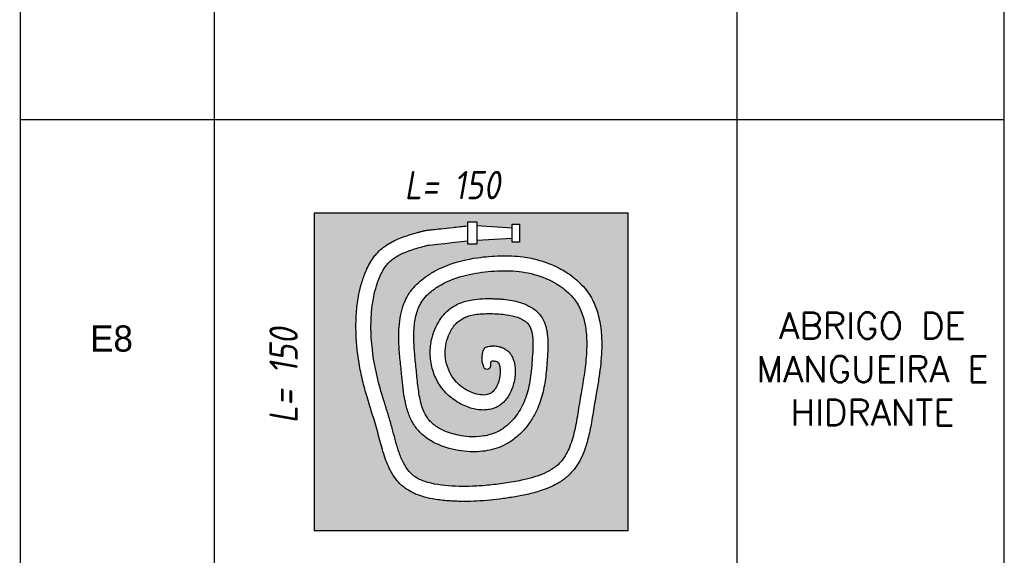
# Model space of a CAD drawing. Header units: inches. Extents: x -33917 to -601, y 26730 to 64098.
# Tile 41 of 80: x -23284 to -22794, y 47394 to 47661. Entities that reach past the tile are written whole.
import ezdxf

# ---------------------------------------------------------------- set-up
doc = ezdxf.new("R2010")
doc.units = ezdxf.units.IN
doc.header["$LTSCALE"] = 0.8
doc.header["$MEASUREMENT"] = 0
doc.layers.add('253', color=253, linetype='Continuous', lineweight=5)
for name, color, linetype in [('GESSO', 7, 'Continuous'), ('Incêndio_símbolos', 240, 'Continuous'), ('TEXTOS', 7, 'Continuous')]:
    doc.layers.add(name, color=color, linetype=linetype)
doc.styles.add('ISOCP', font='isocp.shx', dxfattribs={"oblique": 10})

msp = doc.modelspace()

# ---------------------------------------------------------------- hatches: boundary and pattern name
at = {"layer": 'Incêndio_símbolos'}
h = msp.add_hatch(color=256, dxfattribs=at)
h.paths.add_polyline_path([(-22980.813, 47564.768), (-23137.097, 47564.768), (-23137.097, 47406.778), (-22980.813, 47406.778)])
edge = h.paths.add_edge_path(flags=16)
edge.add_spline(control_points=[(-23051.882, 47497.964), (-23051.601, 47498.08), (-23051.372, 47498.159), (-23050.93, 47498.299), (-23050.72, 47498.357), (-23050.086, 47498.512), (-23049.654, 47498.592), (-23049.054, 47498.662), (-23048.931, 47498.674), (-23048.698, 47498.694), (-23048.584, 47498.701), (-23048.246, 47498.72), (-23048.026, 47498.725), (-23047.372, 47498.724), (-23046.943, 47498.702), (-23046.121, 47498.613), (-23045.722, 47498.55), (-23044.989, 47498.397), (-23044.643, 47498.306), (-23043.948, 47498.09), (-23043.603, 47497.967), (-23043.08, 47497.735), (-23042.999, 47497.697), (-23042.792, 47497.597), (-23042.687, 47497.544), (-23042.371, 47497.376), (-23042.157, 47497.252), (-23041.69, 47496.955), (-23041.44, 47496.778), (-23041.041, 47496.466), (-23040.882, 47496.332), (-23040.631, 47496.108), (-23040.513, 47495.997), (-23040.287, 47495.775), (-23040.177, 47495.661), (-23039.853, 47495.309), (-23039.649, 47495.063), (-23039.177, 47494.438), (-23038.933, 47494.061), (-23038.485, 47493.27), (-23038.292, 47492.872), (-23037.884, 47491.904), (-23037.69, 47491.322), (-23037.385, 47490.173), (-23037.269, 47489.601), (-23037.095, 47488.413), (-23037.042, 47487.834), (-23036.979, 47486.554), (-23036.98, 47485.856), (-23037.04, 47484.569), (-23037.09, 47483.976), (-23037.226, 47482.823), (-23037.313, 47482.255), (-23037.624, 47480.574), (-23037.899, 47479.476), (-23038.587, 47477.36), (-23038.998, 47476.34), (-23039.883, 47474.567), (-23040.33, 47473.805), (-23041.32, 47472.37), (-23041.867, 47471.692), (-23043.034, 47470.479), (-23043.636, 47469.947), (-23044.638, 47469.21), (-23044.998, 47468.971), (-23045.754, 47468.523), (-23046.151, 47468.315), (-23046.845, 47467.996), (-23047.139, 47467.874), (-23047.742, 47467.648), (-23048.047, 47467.546), (-23048.789, 47467.326), (-23049.23, 47467.219), (-23050.123, 47467.043), (-23050.568, 47466.977), (-23051.9, 47466.833), (-23052.786, 47466.81), (-23054.741, 47466.893), (-23055.815, 47467.029), (-23057.915, 47467.445), (-23058.95, 47467.725), (-23061.081, 47468.441), (-23062.169, 47468.889), (-23064.273, 47469.905), (-23065.294, 47470.475), (-23068.509, 47472.534), (-23070.488, 47474.238), (-23073.848, 47478.041), (-23075.237, 47480.14), (-23077.417, 47484.585), (-23078.208, 47486.93), (-23079.225, 47491.888), (-23079.411, 47494.511), (-23079.128, 47499.264), (-23078.768, 47501.403), (-23077.613, 47505.541), (-23076.815, 47507.554), (-23075.086, 47510.8), (-23074.253, 47512.098), (-23072.348, 47514.526), (-23071.291, 47515.64), (-23069.283, 47517.332), (-23068.394, 47517.964), (-23066.559, 47519.064), (-23065.607, 47519.539), (-23063.615, 47520.369), (-23062.565, 47520.721), (-23060.449, 47521.297), (-23059.377, 47521.524), (-23056.659, 47521.97), (-23054.996, 47522.128), (-23051.653, 47522.294), (-23049.973, 47522.306), (-23047.551, 47522.254), (-23046.834, 47522.229), (-23045.384, 47522.157), (-23044.656, 47522.11), (-23042.471, 47521.931), (-23041.009, 47521.76), (-23038.25, 47521.306), (-23036.948, 47521.034), (-23034.767, 47520.448), (-23033.876, 47520.168), (-23032.15, 47519.531), (-23031.31, 47519.173), (-23029.655, 47518.345), (-23028.835, 47517.867), (-23027.289, 47516.795), (-23026.553, 47516.196), (-23025.194, 47514.859), (-23024.566, 47514.114), (-23023.472, 47512.502), (-23023.021, 47511.661), (-23022.373, 47510.178), (-23022.139, 47509.54), (-23021.743, 47508.269), (-23021.578, 47507.63), (-23021.27, 47506.207), (-23021.139, 47505.419), (-23020.851, 47503.131), (-23020.772, 47501.651), (-23020.732, 47498.676), (-23020.775, 47497.186), (-23020.899, 47494.647), (-23020.967, 47493.582), (-23021.091, 47491.769), (-23021.145, 47491.011), (-23021.259, 47489.493), (-23021.32, 47488.738), (-23021.514, 47486.483), (-23021.663, 47484.996), (-23022.203, 47480.571), (-23022.691, 47477.67), (-23024.149, 47471.945), (-23025.122, 47469.122), (-23027.302, 47464.568), (-23028.308, 47462.803), (-23030.589, 47459.419), (-23031.869, 47457.792), (-23034.695, 47454.766), (-23036.242, 47453.366), (-23038.771, 47451.497), (-23039.659, 47450.908), (-23043.44, 47448.695), (-23046.523, 47447.552), (-23052.887, 47446.165), (-23056.168, 47445.921), (-23061.446, 47446.136), (-23063.445, 47446.358), (-23067.403, 47447.055), (-23069.372, 47447.529), (-23073.226, 47448.746), (-23075.115, 47449.492), (-23078.72, 47451.298), (-23080.43, 47452.351), (-23082.922, 47454.306), (-23083.785, 47455.081), (-23085.198, 47456.559), (-23085.773, 47457.236), (-23086.825, 47458.633), (-23087.307, 47459.356), (-23088.237, 47460.92), (-23088.68, 47461.771), (-23089.472, 47463.495), (-23089.825, 47464.372), (-23090.85, 47467.243), (-23091.38, 47469.292), (-23092.212, 47473.41), (-23092.518, 47475.489), (-23093.021, 47479.616), (-23093.218, 47481.659), (-23093.545, 47485.014), (-23093.679, 47486.348), (-23093.958, 47489.012), (-23094.1, 47490.337), (-23094.502, 47494.314), (-23094.739, 47496.966), (-23094.982, 47502.362), (-23094.987, 47505.102), (-23094.633, 47510.023), (-23094.367, 47512.159), (-23093.551, 47516.089), (-23093.053, 47517.876), (-23091.985, 47520.683), (-23091.518, 47521.732), (-23090.493, 47523.675), (-23089.946, 47524.573), (-23088.764, 47526.273), (-23088.128, 47527.081), (-23085.538, 47530.042), (-23083.317, 47531.927), (-23079.428, 47534.608), (-23077.829, 47535.558), (-23074.588, 47537.256), (-23072.936, 47538.008), (-23066.203, 47540.683), (-23060.956, 47541.898), (-23053.842, 47542.908), (-23051.976, 47543.114), (-23048.242, 47543.434), (-23046.363, 47543.545), (-23040.705, 47543.694), (-23036.899, 47543.546), (-23030.348, 47542.673), (-23027.6, 47542.119), (-23022.463, 47540.645), (-23020.065, 47539.772), (-23015.41, 47537.669), (-23013.148, 47536.44), (-23008.458, 47533.347), (-23006.092, 47531.418), (-23002.792, 47527.96), (-23001.68, 47526.612), (-22999.921, 47524.079), (-22999.228, 47522.928), (-22998.001, 47520.571), (-22997.462, 47519.362), (-22995.945, 47515.402), (-22995.227, 47512.564), (-22994.277, 47506.832), (-22994.045, 47503.931), (-22993.932, 47498.863), (-22993.983, 47496.681), (-22994.225, 47492.414), (-22994.415, 47490.328), (-22994.891, 47486.223), (-22995.177, 47484.201), (-22995.869, 47479.736), (-22996.289, 47477.299), (-22996.971, 47473.321), (-22997.233, 47471.793), (-22997.996, 47467.157), (-22998.48, 47463.919), (-22999.549, 47457.909), (-23000.105, 47455.157), (-23001.391, 47450.216), (-23002.078, 47448.006), (-23003.543, 47444.297), (-23004.252, 47442.758), (-23005.844, 47439.888), (-23006.712, 47438.555), (-23008.289, 47436.542), (-23008.926, 47435.811), (-23010.286, 47434.423), (-23011.002, 47433.772), (-23013.165, 47432.003), (-23014.688, 47430.989), (-23018.772, 47428.701), (-23021.445, 47427.593), (-23026.437, 47425.943), (-23028.74, 47425.331), (-23033.372, 47424.292), (-23035.686, 47423.868), (-23040.239, 47423.13), (-23042.457, 47422.814), (-23046.836, 47422.252), (-23048.999, 47422.013), (-23055.485, 47421.444), (-23059.805, 47421.263), (-23065.418, 47421.366), (-23066.535, 47421.401), (-23068.818, 47421.507), (-23069.976, 47421.579), (-23073.478, 47421.866), (-23075.846, 47422.152), (-23079.986, 47422.927), (-23081.769, 47423.355), (-23084.872, 47424.335), (-23086.215, 47424.843), (-23088.736, 47426.014), (-23089.905, 47426.658), (-23091.774, 47427.905), (-23092.499, 47428.451), (-23093.884, 47429.642), (-23094.532, 47430.278), (-23096.082, 47431.987), (-23096.923, 47433.108), (-23098.427, 47435.441), (-23099.094, 47436.659), (-23100.294, 47439.159), (-23100.826, 47440.437), (-23102.399, 47444.637), (-23103.252, 47447.632), (-23104.453, 47452.109), (-23104.847, 47453.63), (-23105.668, 47456.707), (-23106.098, 47458.246), (-23106.998, 47461.298), (-23107.462, 47462.806), (-23108.869, 47467.31), (-23109.828, 47470.289), (-23111.53, 47476.032), (-23112.277, 47478.794), (-23113.596, 47484.395), (-23114.174, 47487.237), (-23115.613, 47495.848), (-23116.182, 47501.701), (-23116.259, 47510.376), (-23116.164, 47513.196), (-23115.703, 47518.807), (-23115.335, 47521.619), (-23114.399, 47526.345), (-23113.931, 47528.265), (-23113.06, 47531.183), (-23112.733, 47532.182), (-23112.012, 47534.192), (-23111.619, 47535.197), (-23110.202, 47538.46), (-23109.012, 47540.693), (-23107.055, 47543.369), (-23106.565, 47543.981), (-23105.158, 47545.565), (-23104.215, 47546.459), (-23102.217, 47548.093), (-23101.169, 47548.826), (-23098.134, 47550.691), (-23096.064, 47551.671), (-23093.559, 47552.664), (-23093.169, 47552.813), (-23091.995, 47553.248), (-23091.206, 47553.521), (-23088.824, 47554.304), (-23087.226, 47554.772), (-23085.495, 47555.253), (-23085.36, 47555.29), (-23084.957, 47555.401), (-23084.689, 47555.474), (-23084.282, 47555.585), (-23084.144, 47555.622), (-23083.729, 47555.734), (-23083.453, 47555.808), (-23083.158, 47555.886), (-23083.143, 47555.89), (-23083.059, 47555.913), (-23082.996, 47555.929), (-23082.787, 47555.981), (-23082.621, 47556.018), (-23082.304, 47556.082), (-23082.151, 47556.11), (-23081.84, 47556.161), (-23081.682, 47556.185), (-23081.159, 47556.261), (-23080.743, 47556.316), (-23079.617, 47556.455), (-23078.908, 47556.539), (-23075.921, 47556.882), (-23072.791, 47557.227), (-23065.855, 47557.973), (-23063.429, 47558.232), (-23060.629, 47558.529)], knot_values=[3.4620711, 3.4620711, 3.4620711, 3.4620711, 3.6861417, 3.6861417, 3.9102122, 3.9102122, 4.3518919, 4.3518919, 4.4613775, 4.4613775, 4.5708631, 4.5708631, 4.7898343, 4.7898343, 5.2277767, 5.2277767, 5.5951428, 5.5951428, 5.962509, 5.962509, 6.3298751, 6.3298751, 6.4434876, 6.4434876, 6.5571, 6.5571, 6.7843248, 6.7843248, 7.0647886, 7.0647886, 7.2756368, 7.2756368, 7.4344743, 7.4344743, 7.5933118, 7.5933118, 7.9109868, 7.9109868, 8.3910478, 8.3910478, 8.8711088, 8.8711088, 9.5373253, 9.5373253, 10.2035419, 10.2035419, 10.8697584, 10.8697584, 11.6830378, 11.6830378, 12.3635071, 12.3635071, 13.0439764, 13.0439764, 14.404915, 14.404915, 15.7658535, 15.7658535, 16.8612149, 16.8612149, 17.9565763, 17.9565763, 18.9549587, 18.9549587, 19.4914354, 19.4914354, 20.0279122, 20.0279122, 20.4266285, 20.4266285, 20.8253448, 20.8253448, 21.3929836, 21.3929836, 21.9606224, 21.9606224, 23.0958999, 23.0958999, 24.4527513, 24.4527513, 25.8096027, 25.8096027, 27.2745321, 27.2745321, 28.7394616, 28.7394616, 32.0595367, 32.0595367, 35.3796119, 35.3796119, 38.6996871, 38.6996871, 42.2248659, 42.2248659, 45.1008337, 45.1008337, 47.9768016, 47.9768016, 50.0641348, 50.0641348, 52.1514681, 52.1514681, 53.6270823, 53.6270823, 55.1026965, 55.1026965, 56.6505696, 56.6505696, 58.1984428, 58.1984428, 60.5266637, 60.5266637, 62.8548847, 62.8548847, 63.8336726, 63.8336726, 64.8124605, 64.8124605, 66.7700364, 66.7700364, 68.5644059, 68.5644059, 69.8290169, 69.8290169, 71.093628, 71.093628, 72.3881578, 72.3881578, 73.6826875, 73.6826875, 74.9772173, 74.9772173, 76.2717471, 76.2717471, 77.1947126, 77.1947126, 78.1176782, 78.1176782, 79.2316961, 79.2316961, 81.3018416, 81.3018416, 83.3719871, 83.3719871, 84.899917, 84.899917, 86.0290557, 86.0290557, 87.1581943, 87.1581943, 89.4164716, 89.4164716, 93.9330263, 93.9330263, 98.4495809, 98.4495809, 101.3796932, 101.3796932, 104.3098055, 104.3098055, 107.2399177, 107.2399177, 108.732277, 108.732277, 113.3586585, 113.3586585, 117.9850399, 117.9850399, 120.8038859, 120.8038859, 123.6227319, 123.6227319, 126.4415778, 126.4415778, 129.2604238, 129.2604238, 130.8892633, 130.8892633, 132.1231174, 132.1231174, 133.3569716, 133.3569716, 134.728886, 134.728886, 136.1008004, 136.1008004, 139.1597025, 139.1597025, 142.2186045, 142.2186045, 145.2775066, 145.2775066, 147.386359, 147.386359, 149.4952114, 149.4952114, 153.7129163, 153.7129163, 157.9306211, 157.9306211, 161.0597361, 161.0597361, 163.6848774, 163.6848774, 165.2884443, 165.2884443, 166.7226604, 166.7226604, 168.1568764, 168.1568764, 172.2385459, 172.2385459, 174.9181636, 174.9181636, 177.5977814, 177.5977814, 185.7015861, 185.7015861, 188.5890646, 188.5890646, 191.476543, 191.476543, 197.2514999, 197.2514999, 201.4223366, 201.4223366, 205.0998207, 205.0998207, 208.7773048, 208.7773048, 213.1354616, 213.1354616, 215.6341639, 215.6341639, 217.5440343, 217.5440343, 219.4539046, 219.4539046, 223.6872825, 223.6872825, 227.9206603, 227.9206603, 231.1730975, 231.1730975, 234.4255347, 234.4255347, 237.6779719, 237.6779719, 241.6527526, 241.6527526, 244.1100312, 244.1100312, 249.0245885, 249.0245885, 253.1286142, 253.1286142, 256.5262386, 256.5262386, 259.0468612, 259.0468612, 261.4054134, 261.4054134, 262.825669, 262.825669, 264.2459247, 264.2459247, 266.936891, 266.936891, 271.1432041, 271.1432041, 274.5892423, 274.5892423, 278.0329995, 278.0329995, 281.4767568, 281.4767568, 284.920514, 284.920514, 291.8080284, 291.8080284, 293.5095387, 293.5095387, 295.211049, 295.211049, 298.6140696, 298.6140696, 301.2113641, 301.2113641, 303.2694287, 303.2694287, 305.1835168, 305.1835168, 306.4733518, 306.4733518, 307.7631868, 307.7631868, 309.7884498, 309.7884498, 311.8137129, 311.8137129, 313.838976, 313.838976, 318.3627294, 318.3627294, 320.7311622, 320.7311622, 323.2770419, 323.2770419, 325.8229215, 325.8229215, 330.9146808, 330.9146808, 335.4174662, 335.4174662, 339.9202516, 339.9202516, 348.9258224, 348.9258224, 353.2585403, 353.2585403, 357.5912583, 357.5912583, 360.5687359, 360.5687359, 362.1364622, 362.1364622, 363.7041885, 363.7041885, 367.2686183, 367.2686183, 368.3634615, 368.3634615, 370.2082465, 370.2082465, 372.0530316, 372.0530316, 375.387022, 375.387022, 375.9981121, 375.9981121, 377.2202924, 377.2202924, 379.6646531, 379.6646531, 379.870539, 379.870539, 380.282311, 380.282311, 380.494352, 380.494352, 380.9184341, 380.9184341, 380.948621, 380.948621, 380.978808, 380.978808, 381.0333083, 381.0333083, 381.0878086, 381.0878086, 381.1423089, 381.1423089, 381.2513095, 381.2513095, 381.3603102, 381.3603102, 381.6063061, 381.6063061, 381.7133912, 381.7133912, 381.7133912, 381.7133912], degree=3, periodic=0)
edge.add_line((-23060.629, 47558.529), (-23060.629, 47560.479))
edge.add_line((-23060.629, 47560.479), (-23056.088, 47560.479))
edge.add_line((-23056.088, 47560.479), (-23056.088, 47558.613))
edge.add_line((-23056.088, 47558.613), (-23038.482, 47557.495))
edge.add_line((-23038.482, 47557.495), (-23038.482, 47559.362))
edge.add_line((-23038.482, 47559.362), (-23034.849, 47559.362))
edge.add_line((-23034.849, 47559.362), (-23034.849, 47550.423))
edge.add_line((-23034.849, 47550.423), (-23038.482, 47550.423))
edge.add_line((-23038.482, 47550.423), (-23038.482, 47552.289))
edge.add_line((-23038.482, 47552.289), (-23056.088, 47551.172))
edge.add_line((-23056.088, 47551.172), (-23056.088, 47549.306))
edge.add_line((-23056.088, 47549.306), (-23060.629, 47549.306))
edge.add_line((-23060.629, 47549.306), (-23060.629, 47551.022))
edge.add_spline(control_points=[(-23060.629, 47551.022), (-23080.237, 47548.939), (-23080.732, 47548.808), (-23083.556, 47548.054), (-23085.829, 47547.426), (-23090.114, 47546.027), (-23092.126, 47545.254), (-23095.753, 47543.468), (-23097.365, 47542.456), (-23099.336, 47540.784), (-23099.883, 47540.256), (-23100.898, 47539.127), (-23101.377, 47538.514), (-23102.404, 47537.018), (-23102.935, 47536.112), (-23104.445, 47533.169), (-23105.299, 47530.952), (-23106.573, 47526.893), (-23107.042, 47525.037), (-23107.899, 47520.779), (-23108.232, 47518.364), (-23108.667, 47513.464), (-23108.771, 47510.984), (-23108.776, 47504.667), (-23108.535, 47500.811), (-23107.352, 47490.618), (-23106.052, 47484.304), (-23103.615, 47475.506), (-23102.778, 47472.807), (-23101.294, 47468.087), (-23100.661, 47466.092), (-23099.725, 47463.022), (-23099.415, 47461.985), (-23098.805, 47459.879), (-23098.505, 47458.804), (-23097.721, 47455.897), (-23097.25, 47454.062), (-23096.184, 47450.105), (-23095.583, 47447.999), (-23094.242, 47444.034), (-23093.501, 47442.177), (-23091.814, 47438.859), (-23090.87, 47437.401), (-23089.39, 47435.707), (-23088.958, 47435.269), (-23088.051, 47434.46), (-23087.567, 47434.083), (-23086.292, 47433.209), (-23085.463, 47432.737), (-23082.85, 47431.491), (-23080.887, 47430.84), (-23074.479, 47429.326), (-23069.577, 47428.944), (-23062.669, 47428.768), (-23060.422, 47428.783), (-23055.369, 47428.962), (-23052.573, 47429.166), (-23048.311, 47429.604), (-23046.88, 47429.772), (-23043.977, 47430.147), (-23042.499, 47430.354), (-23038.293, 47430.988), (-23035.548, 47431.461), (-23029.079, 47432.896), (-23025.437, 47433.984), (-23020.707, 47436.139), (-23019.255, 47436.941), (-23017.302, 47438.28), (-23016.689, 47438.749), (-23015.54, 47439.735), (-23015.009, 47440.248), (-23013.614, 47441.774), (-23012.81, 47442.867), (-23010.708, 47446.338), (-23009.608, 47449.001), (-23007.816, 47454.852), (-23007.124, 47458.034), (-23005.931, 47464.585), (-23005.428, 47467.955), (-23004.614, 47472.92), (-23004.336, 47474.54), (-23003.446, 47479.729), (-23002.85, 47483.192), (-23002.15, 47488.364), (-23001.948, 47490.084), (-23001.633, 47493.552), (-23001.52, 47495.304), (-23001.378, 47499.846), (-23001.438, 47502.643), (-23001.976, 47508.08), (-23002.454, 47510.72), (-23003.925, 47515.651), (-23004.915, 47517.941), (-23006.813, 47520.965), (-23007.499, 47521.9), (-23010.148, 47525.043), (-23012.484, 47527.059), (-23018.467, 47531.007), (-23022.293, 47532.751), (-23030.063, 47535.125), (-23034.045, 47535.776), (-23042.165, 47536.286), (-23046.306, 47536.143), (-23054.635, 47535.349), (-23058.729, 47534.7), (-23066.575, 47532.613), (-23070.329, 47531.174), (-23075.613, 47528.202), (-23077.311, 47527.07), (-23079.893, 47524.952), (-23080.868, 47524.027), (-23082.598, 47522.077), (-23083.352, 47521.055), (-23085.071, 47518.122), (-23085.867, 47515.98), (-23086.965, 47511.365), (-23087.266, 47508.896), (-23087.5, 47504.531), (-23087.501, 47502.637), (-23087.358, 47498.669), (-23087.203, 47496.592), (-23086.765, 47491.862), (-23086.462, 47489.184), (-23085.9, 47483.598), (-23085.652, 47480.78), (-23084.971, 47475.348), (-23084.535, 47472.731), (-23083.273, 47467.957), (-23082.449, 47465.808), (-23080.918, 47463.21), (-23080.42, 47462.496), (-23079.319, 47461.176), (-23078.703, 47460.557), (-23076.592, 47458.746), (-23074.874, 47457.67), (-23070.609, 47455.668), (-23067.966, 47454.83), (-23063.504, 47453.913), (-23061.74, 47453.671), (-23057.738, 47453.413), (-23055.512, 47453.482), (-23051.241, 47454.08), (-23049.197, 47454.608), (-23046.335, 47455.759), (-23045.414, 47456.202), (-23043.648, 47457.213), (-23042.794, 47457.786), (-23040.743, 47459.366), (-23039.584, 47460.445), (-23036.522, 47463.799), (-23034.819, 47466.32), (-23032.825, 47470.262), (-23032.247, 47471.628), (-23030.709, 47475.961), (-23030.02, 47479.052), (-23029.285, 47484.018), (-23029.09, 47485.728), (-23028.758, 47489.26), (-23028.621, 47491.088), (-23028.363, 47494.84), (-23028.25, 47496.714), (-23028.19, 47500.3), (-23028.244, 47502.013), (-23028.613, 47505.087), (-23028.93, 47506.443), (-23029.522, 47507.913), (-23029.684, 47508.253), (-23030.033, 47508.88), (-23030.218, 47509.163), (-23030.659, 47509.74), (-23030.926, 47510.035), (-23031.65, 47510.719), (-23032.142, 47511.099), (-23033.913, 47512.218), (-23035.454, 47512.871), (-23038.997, 47513.881), (-23040.993, 47514.24), (-23044.426, 47514.619), (-23045.812, 47514.716), (-23048.59, 47514.823), (-23049.989, 47514.837), (-23052.721, 47514.784), (-23054.06, 47514.709), (-23057.638, 47514.324), (-23059.716, 47513.868), (-23062.268, 47512.855), (-23062.979, 47512.507), (-23064.307, 47511.71), (-23064.921, 47511.263), (-23066.142, 47510.189), (-23066.742, 47509.559), (-23068.435, 47507.452), (-23069.411, 47505.765), (-23070.795, 47502.366), (-23071.266, 47500.696), (-23071.819, 47497.334), (-23071.904, 47495.633), (-23071.569, 47490.169), (-23070.383, 47486.494), (-23067.549, 47482.198), (-23066.666, 47481.112), (-23064.657, 47479.12), (-23063.531, 47478.213), (-23061.033, 47476.608), (-23059.675, 47475.92), (-23056.944, 47474.882), (-23055.572, 47474.534), (-23053.038, 47474.232), (-23051.882, 47474.28), (-23050.551, 47474.58), (-23050.21, 47474.687), (-23049.579, 47474.945), (-23049.294, 47475.093), (-23048.669, 47475.494), (-23048.333, 47475.762), (-23047.418, 47476.659), (-23046.857, 47477.408), (-23045.766, 47479.414), (-23045.272, 47480.74), (-23044.755, 47482.977), (-23044.617, 47483.794), (-23044.414, 47485.812), (-23044.426, 47487), (-23044.648, 47488.446), (-23044.749, 47488.863), (-23044.988, 47489.573), (-23045.127, 47489.865), (-23045.41, 47490.325), (-23045.553, 47490.493), (-23045.852, 47490.762), (-23046.008, 47490.867), (-23046.434, 47491.057), (-23046.761, 47491.155), (-23047.492, 47491.264), (-23047.892, 47491.274), (-23048.585, 47491.208), (-23048.877, 47491.128), (-23049.031, 47491.064)], knot_values=[3.4620711, 3.4620711, 3.4620711, 3.4620711, 4.2322405, 4.2322405, 7.8819341, 7.8819341, 11.5316276, 11.5316276, 15.1813211, 15.1813211, 16.7313903, 16.7313903, 18.2814594, 18.2814594, 20.2112336, 20.2112336, 24.1891569, 24.1891569, 27.4656916, 27.4656916, 31.6115322, 31.6115322, 35.7573728, 35.7573728, 42.1262844, 42.1262844, 52.6518428, 52.6518428, 57.3574565, 57.3574565, 60.71656, 60.71656, 62.3961118, 62.3961118, 64.0756636, 64.0756636, 66.9312222, 66.9312222, 70.3515896, 70.3515896, 73.771957, 73.771957, 77.1923244, 77.1923244, 78.5168555, 78.5168555, 79.8413866, 79.8413866, 81.7589112, 81.7589112, 85.4375382, 85.4375382, 92.9215928, 92.9215928, 96.6636201, 96.6636201, 101.4077021, 101.4077021, 103.7797431, 103.7797431, 106.1517841, 106.1517841, 110.4718052, 110.4718052, 116.6350516, 116.6350516, 119.7028891, 119.7028891, 121.2368079, 121.2368079, 122.7707267, 122.7707267, 125.5057984, 125.5057984, 130.655206, 130.655206, 135.8046136, 135.8046136, 140.9540212, 140.9540212, 143.528725, 143.528725, 149.3382217, 149.3382217, 152.24297, 152.24297, 155.1477184, 155.1477184, 159.7114318, 159.7114318, 164.2751451, 164.2751451, 168.8388585, 168.8388585, 170.9942998, 170.9942998, 176.3824963, 176.3824963, 183.2977911, 183.2977911, 190.213086, 190.213086, 197.1283808, 197.1283808, 204.0436756, 204.0436756, 210.9589705, 210.9589705, 214.4702161, 214.4702161, 216.9118165, 216.9118165, 219.3534169, 219.3534169, 223.566542, 223.566542, 227.7796671, 227.7796671, 231.0400885, 231.0400885, 234.5483424, 234.5483424, 238.8505229, 238.8505229, 243.1527034, 243.1527034, 247.4548839, 247.4548839, 251.7570643, 251.7570643, 253.568425, 253.568425, 255.3797856, 255.3797856, 259.1315366, 259.1315366, 263.7258342, 263.7258342, 266.6965909, 266.6965909, 270.5390576, 270.5390576, 274.3815243, 274.3815243, 276.3027577, 276.3027577, 278.223991, 278.223991, 281.0567598, 281.0567598, 286.2729065, 286.2729065, 288.9674146, 288.9674146, 294.5952295, 294.5952295, 297.4091369, 297.4091369, 300.2230444, 300.2230444, 303.0369518, 303.0369518, 305.8508592, 305.8508592, 308.6647667, 308.6647667, 309.6057526, 309.6057526, 310.5467386, 310.5467386, 311.6270192, 311.6270192, 313.1374894, 313.1374894, 316.3713984, 316.3713984, 319.6053075, 319.6053075, 321.6945289, 321.6945289, 323.7837504, 323.7837504, 325.9472241, 325.9472241, 329.8748262, 329.8748262, 331.5429624, 331.5429624, 333.2110986, 333.2110986, 334.9711248, 334.9711248, 338.5189845, 338.5189845, 341.5464113, 341.5464113, 344.5738381, 344.5738381, 351.3849344, 351.3849344, 353.8959822, 353.8959822, 356.4070301, 356.4070301, 358.9180779, 358.9180779, 361.4291257, 361.4291257, 363.9401735, 363.9401735, 364.9026403, 364.9026403, 365.865107, 365.865107, 367.0304892, 367.0304892, 369.1164795, 369.1164795, 371.6416179, 371.6416179, 372.9774283, 372.9774283, 375.0006691, 375.0006691, 375.9581742, 375.9581742, 376.9156793, 376.9156793, 377.8731844, 377.8731844, 378.8306895, 378.8306895, 379.7881946, 379.7881946, 380.7456997, 380.7456997, 381.7032048, 381.7032048, 381.7032048, 381.7032048], degree=3, periodic=0)
edge.add_spline(control_points=[(-23049.031, 47491.064), (-23049.076, 47490.871), (-23049.124, 47490.499), (-23049.163, 47489.705), (-23049.171, 47489.349), (-23049.18, 47488.959)], knot_values=[0, 0, 0, 0, 0.8839292, 0.8839292, 1.4511185, 1.4511185, 1.4511185, 1.4511185], degree=3, periodic=0)
edge.add_arc((-23051.045, 47488.998), 1.866, 180, 358.79904, ccw=False)
edge.add_spline(control_points=[(-23052.912, 47488.998), (-23053.18, 47489.63), (-23053.813, 47491.115), (-23053.544, 47493.63), (-23053.435, 47496.236), (-23052.348, 47497.446), (-23051.882, 47497.964)], knot_values=[0, 0, 0, 0, 1.0856396, 2.5547637, 4.0098459, 5.1002852, 5.1002852, 5.1002852, 5.1002852], degree=3, periodic=0)

# ---------------------------------------------------------------- linework, layer by layer
for p, q in [((-23056.088, 47558.613), (-23038.482, 47557.495)), ((-23038.482, 47552.289), (-23056.088, 47551.172))]:
    msp.add_line(p, q, dxfattribs=at)
for points in [[(-22980.813, 47564.768), (-23137.097, 47564.768), (-23137.097, 47406.778), (-22980.813, 47406.778)], [(-23060.629, 47560.479), (-23056.088, 47560.479), (-23056.088, 47549.306), (-23060.629, 47549.306)], [(-23038.482, 47559.362), (-23034.849, 47559.362), (-23034.849, 47550.423), (-23038.482, 47550.423)]]:
    msp.add_lwpolyline(points, close=True, dxfattribs=at)
msp.add_arc((-23051.045, 47488.998), 1.866, 178.79904, 358.79904, dxfattribs=at)
for points, knots in [([(-23051.882, 47497.964), (-23051.601, 47498.08), (-23051.372, 47498.159), (-23050.93, 47498.299), (-23050.72, 47498.357), (-23050.086, 47498.512), (-23049.654, 47498.592), (-23049.054, 47498.662), (-23048.931, 47498.674), (-23048.698, 47498.694), (-23048.584, 47498.701), (-23048.246, 47498.72), (-23048.026, 47498.725), (-23047.372, 47498.724), (-23046.943, 47498.702), (-23046.121, 47498.613), (-23045.722, 47498.55), (-23044.989, 47498.397), (-23044.643, 47498.306), (-23043.948, 47498.09), (-23043.603, 47497.967), (-23043.08, 47497.735), (-23042.999, 47497.697), (-23042.792, 47497.597), (-23042.687, 47497.544), (-23042.371, 47497.376), (-23042.157, 47497.252), (-23041.69, 47496.955), (-23041.44, 47496.778), (-23041.041, 47496.466), (-23040.882, 47496.332), (-23040.631, 47496.108), (-23040.513, 47495.997), (-23040.287, 47495.775), (-23040.177, 47495.661), (-23039.853, 47495.309), (-23039.649, 47495.063), (-23039.177, 47494.438), (-23038.933, 47494.061), (-23038.485, 47493.27), (-23038.292, 47492.872), (-23037.884, 47491.904), (-23037.69, 47491.322), (-23037.385, 47490.173), (-23037.269, 47489.601), (-23037.095, 47488.413), (-23037.042, 47487.834), (-23036.979, 47486.554), (-23036.98, 47485.856), (-23037.04, 47484.569), (-23037.09, 47483.976), (-23037.226, 47482.823), (-23037.313, 47482.255), (-23037.624, 47480.574), (-23037.899, 47479.476), (-23038.587, 47477.36), (-23038.998, 47476.34), (-23039.883, 47474.567), (-23040.33, 47473.805), (-23041.32, 47472.37), (-23041.867, 47471.692), (-23043.034, 47470.479), (-23043.636, 47469.947), (-23044.638, 47469.21), (-23044.998, 47468.971), (-23045.754, 47468.523), (-23046.151, 47468.315), (-23046.845, 47467.996), (-23047.139, 47467.874), (-23047.742, 47467.648), (-23048.047, 47467.546), (-23048.789, 47467.326), (-23049.23, 47467.219), (-23050.123, 47467.043), (-23050.568, 47466.977), (-23051.9, 47466.833), (-23052.786, 47466.81), (-23054.741, 47466.893), (-23055.815, 47467.029), (-23057.915, 47467.445), (-23058.95, 47467.725), (-23061.081, 47468.441), (-23062.169, 47468.889), (-23064.273, 47469.905), (-23065.294, 47470.475), (-23068.509, 47472.534), (-23070.488, 47474.238), (-23073.848, 47478.041), (-23075.237, 47480.14), (-23077.417, 47484.585), (-23078.208, 47486.93), (-23079.225, 47491.888), (-23079.411, 47494.511), (-23079.128, 47499.264), (-23078.768, 47501.403), (-23077.613, 47505.541), (-23076.815, 47507.554), (-23075.086, 47510.8), (-23074.253, 47512.098), (-23072.348, 47514.526), (-23071.291, 47515.64), (-23069.283, 47517.332), (-23068.394, 47517.964), (-23066.559, 47519.064), (-23065.607, 47519.539), (-23063.615, 47520.369), (-23062.565, 47520.721), (-23060.449, 47521.297), (-23059.377, 47521.524), (-23056.659, 47521.97), (-23054.996, 47522.128), (-23051.653, 47522.294), (-23049.973, 47522.306), (-23047.551, 47522.254), (-23046.834, 47522.229), (-23045.384, 47522.157), (-23044.656, 47522.11), (-23042.471, 47521.931), (-23041.009, 47521.76), (-23038.25, 47521.306), (-23036.948, 47521.034), (-23034.767, 47520.448), (-23033.876, 47520.168), (-23032.15, 47519.531), (-23031.31, 47519.173), (-23029.655, 47518.345), (-23028.835, 47517.867), (-23027.289, 47516.795), (-23026.553, 47516.196), (-23025.194, 47514.859), (-23024.566, 47514.114), (-23023.472, 47512.502), (-23023.021, 47511.661), (-23022.373, 47510.178), (-23022.139, 47509.54), (-23021.743, 47508.269), (-23021.578, 47507.63), (-23021.27, 47506.207), (-23021.139, 47505.419), (-23020.851, 47503.131), (-23020.772, 47501.651), (-23020.732, 47498.676), (-23020.775, 47497.186), (-23020.899, 47494.647), (-23020.967, 47493.582), (-23021.091, 47491.769), (-23021.145, 47491.011), (-23021.259, 47489.493), (-23021.32, 47488.738), (-23021.514, 47486.483), (-23021.663, 47484.996), (-23022.203, 47480.571), (-23022.691, 47477.67), (-23024.149, 47471.945), (-23025.122, 47469.122), (-23027.302, 47464.568), (-23028.308, 47462.803), (-23030.589, 47459.419), (-23031.869, 47457.792), (-23034.695, 47454.766), (-23036.242, 47453.366), (-23038.771, 47451.497), (-23039.659, 47450.908), (-23043.44, 47448.695), (-23046.523, 47447.552), (-23052.887, 47446.165), (-23056.168, 47445.921), (-23061.446, 47446.136), (-23063.445, 47446.358), (-23067.403, 47447.055), (-23069.372, 47447.529), (-23073.226, 47448.746), (-23075.115, 47449.492), (-23078.72, 47451.298), (-23080.43, 47452.351), (-23082.922, 47454.306), (-23083.785, 47455.081), (-23085.198, 47456.559), (-23085.773, 47457.236), (-23086.825, 47458.633), (-23087.307, 47459.356), (-23088.237, 47460.92), (-23088.68, 47461.771), (-23089.472, 47463.495), (-23089.825, 47464.372), (-23090.85, 47467.243), (-23091.38, 47469.292), (-23092.212, 47473.41), (-23092.518, 47475.489), (-23093.021, 47479.616), (-23093.218, 47481.659), (-23093.545, 47485.014), (-23093.679, 47486.348), (-23093.958, 47489.012), (-23094.1, 47490.337), (-23094.502, 47494.314), (-23094.739, 47496.966), (-23094.982, 47502.362), (-23094.987, 47505.102), (-23094.633, 47510.023), (-23094.367, 47512.159), (-23093.551, 47516.089), (-23093.053, 47517.876), (-23091.985, 47520.683), (-23091.518, 47521.732), (-23090.493, 47523.675), (-23089.946, 47524.573), (-23088.764, 47526.273), (-23088.128, 47527.081), (-23085.538, 47530.042), (-23083.317, 47531.927), (-23079.428, 47534.608), (-23077.829, 47535.558), (-23074.588, 47537.256), (-23072.936, 47538.008), (-23066.203, 47540.683), (-23060.956, 47541.898), (-23053.842, 47542.908), (-23051.976, 47543.114), (-23048.242, 47543.434), (-23046.363, 47543.545), (-23040.705, 47543.694), (-23036.899, 47543.546), (-23030.348, 47542.673), (-23027.6, 47542.119), (-23022.463, 47540.645), (-23020.065, 47539.772), (-23015.41, 47537.669), (-23013.148, 47536.44), (-23008.458, 47533.347), (-23006.092, 47531.418), (-23002.792, 47527.96), (-23001.68, 47526.612), (-22999.921, 47524.079), (-22999.228, 47522.928), (-22998.001, 47520.571), (-22997.462, 47519.362), (-22995.945, 47515.402), (-22995.227, 47512.564), (-22994.277, 47506.832), (-22994.045, 47503.931), (-22993.932, 47498.863), (-22993.983, 47496.681), (-22994.225, 47492.414), (-22994.415, 47490.328), (-22994.891, 47486.223), (-22995.177, 47484.201), (-22995.869, 47479.736), (-22996.289, 47477.299), (-22996.971, 47473.321), (-22997.233, 47471.793), (-22997.996, 47467.157), (-22998.48, 47463.919), (-22999.549, 47457.909), (-23000.105, 47455.157), (-23001.391, 47450.216), (-23002.078, 47448.006), (-23003.543, 47444.297), (-23004.252, 47442.758), (-23005.844, 47439.888), (-23006.712, 47438.555), (-23008.289, 47436.542), (-23008.926, 47435.811), (-23010.286, 47434.423), (-23011.002, 47433.772), (-23013.165, 47432.003), (-23014.688, 47430.989), (-23018.772, 47428.701), (-23021.445, 47427.593), (-23026.437, 47425.943), (-23028.74, 47425.331), (-23033.372, 47424.292), (-23035.686, 47423.868), (-23040.239, 47423.13), (-23042.457, 47422.814), (-23046.836, 47422.252), (-23048.999, 47422.013), (-23055.485, 47421.444), (-23059.805, 47421.263), (-23065.418, 47421.366), (-23066.535, 47421.401), (-23068.818, 47421.507), (-23069.976, 47421.579), (-23073.478, 47421.866), (-23075.846, 47422.152), (-23079.986, 47422.927), (-23081.769, 47423.355), (-23084.872, 47424.335), (-23086.215, 47424.843), (-23088.736, 47426.014), (-23089.905, 47426.658), (-23091.774, 47427.905), (-23092.499, 47428.451), (-23093.884, 47429.642), (-23094.532, 47430.278), (-23096.082, 47431.987), (-23096.923, 47433.108), (-23098.427, 47435.441), (-23099.094, 47436.659), (-23100.294, 47439.159), (-23100.826, 47440.437), (-23102.399, 47444.637), (-23103.252, 47447.632), (-23104.453, 47452.109), (-23104.847, 47453.63), (-23105.668, 47456.707), (-23106.098, 47458.246), (-23106.998, 47461.298), (-23107.462, 47462.806), (-23108.869, 47467.31), (-23109.828, 47470.289), (-23111.53, 47476.032), (-23112.277, 47478.794), (-23113.596, 47484.395), (-23114.174, 47487.237), (-23115.613, 47495.848), (-23116.182, 47501.701), (-23116.259, 47510.376), (-23116.164, 47513.196), (-23115.703, 47518.807), (-23115.335, 47521.619), (-23114.399, 47526.345), (-23113.931, 47528.265), (-23113.06, 47531.183), (-23112.733, 47532.182), (-23112.012, 47534.192), (-23111.619, 47535.197), (-23110.202, 47538.46), (-23109.012, 47540.693), (-23107.055, 47543.369), (-23106.565, 47543.981), (-23105.158, 47545.565), (-23104.215, 47546.459), (-23102.217, 47548.093), (-23101.169, 47548.826), (-23098.134, 47550.691), (-23096.064, 47551.671), (-23093.559, 47552.664), (-23093.169, 47552.813), (-23091.995, 47553.248), (-23091.206, 47553.521), (-23088.824, 47554.304), (-23087.226, 47554.772), (-23085.495, 47555.253), (-23085.36, 47555.29), (-23084.957, 47555.401), (-23084.689, 47555.474), (-23084.282, 47555.585), (-23084.144, 47555.622), (-23083.729, 47555.734), (-23083.453, 47555.808), (-23083.158, 47555.886), (-23083.143, 47555.89), (-23083.059, 47555.913), (-23082.996, 47555.929), (-23082.787, 47555.981), (-23082.621, 47556.018), (-23082.304, 47556.082), (-23082.151, 47556.11), (-23081.84, 47556.161), (-23081.682, 47556.185), (-23081.159, 47556.261), (-23080.743, 47556.316), (-23079.617, 47556.455), (-23078.908, 47556.539), (-23075.921, 47556.882), (-23072.791, 47557.227), (-23065.855, 47557.973), (-23063.429, 47558.232), (-23060.629, 47558.529)], [3.4620711, 3.4620711, 3.4620711, 3.4620711, 3.6861417, 3.6861417, 3.9102122, 3.9102122, 4.3518919, 4.3518919, 4.4613775, 4.4613775, 4.5708631, 4.5708631, 4.7898343, 4.7898343, 5.2277767, 5.2277767, 5.5951428, 5.5951428, 5.962509, 5.962509, 6.3298751, 6.3298751, 6.4434876, 6.4434876, 6.5571, 6.5571, 6.7843248, 6.7843248, 7.0647886, 7.0647886, 7.2756368, 7.2756368, 7.4344743, 7.4344743, 7.5933118, 7.5933118, 7.9109868, 7.9109868, 8.3910478, 8.3910478, 8.8711088, 8.8711088, 9.5373253, 9.5373253, 10.2035419, 10.2035419, 10.8697584, 10.8697584, 11.6830378, 11.6830378, 12.3635071, 12.3635071, 13.0439764, 13.0439764, 14.404915, 14.404915, 15.7658535, 15.7658535, 16.8612149, 16.8612149, 17.9565763, 17.9565763, 18.9549587, 18.9549587, 19.4914354, 19.4914354, 20.0279122, 20.0279122, 20.4266285, 20.4266285, 20.8253448, 20.8253448, 21.3929836, 21.3929836, 21.9606224, 21.9606224, 23.0958999, 23.0958999, 24.4527513, 24.4527513, 25.8096027, 25.8096027, 27.2745321, 27.2745321, 28.7394616, 28.7394616, 32.0595367, 32.0595367, 35.3796119, 35.3796119, 38.6996871, 38.6996871, 42.2248659, 42.2248659, 45.1008337, 45.1008337, 47.9768016, 47.9768016, 50.0641348, 50.0641348, 52.1514681, 52.1514681, 53.6270823, 53.6270823, 55.1026965, 55.1026965, 56.6505696, 56.6505696, 58.1984428, 58.1984428, 60.5266637, 60.5266637, 62.8548847, 62.8548847, 63.8336726, 63.8336726, 64.8124605, 64.8124605, 66.7700364, 66.7700364, 68.5644059, 68.5644059, 69.8290169, 69.8290169, 71.093628, 71.093628, 72.3881578, 72.3881578, 73.6826875, 73.6826875, 74.9772173, 74.9772173, 76.2717471, 76.2717471, 77.1947126, 77.1947126, 78.1176782, 78.1176782, 79.2316961, 79.2316961, 81.3018416, 81.3018416, 83.3719871, 83.3719871, 84.899917, 84.899917, 86.0290557, 86.0290557, 87.1581943, 87.1581943, 89.4164716, 89.4164716, 93.9330263, 93.9330263, 98.4495809, 98.4495809, 101.3796932, 101.3796932, 104.3098055, 104.3098055, 107.2399177, 107.2399177, 108.732277, 108.732277, 113.3586585, 113.3586585, 117.9850399, 117.9850399, 120.8038859, 120.8038859, 123.6227319, 123.6227319, 126.4415778, 126.4415778, 129.2604238, 129.2604238, 130.8892633, 130.8892633, 132.1231174, 132.1231174, 133.3569716, 133.3569716, 134.728886, 134.728886, 136.1008004, 136.1008004, 139.1597025, 139.1597025, 142.2186045, 142.2186045, 145.2775066, 145.2775066, 147.386359, 147.386359, 149.4952114, 149.4952114, 153.7129163, 153.7129163, 157.9306211, 157.9306211, 161.0597361, 161.0597361, 163.6848774, 163.6848774, 165.2884443, 165.2884443, 166.7226604, 166.7226604, 168.1568764, 168.1568764, 172.2385459, 172.2385459, 174.9181636, 174.9181636, 177.5977814, 177.5977814, 185.7015861, 185.7015861, 188.5890646, 188.5890646, 191.476543, 191.476543, 197.2514999, 197.2514999, 201.4223366, 201.4223366, 205.0998207, 205.0998207, 208.7773048, 208.7773048, 213.1354616, 213.1354616, 215.6341639, 215.6341639, 217.5440343, 217.5440343, 219.4539046, 219.4539046, 223.6872825, 223.6872825, 227.9206603, 227.9206603, 231.1730975, 231.1730975, 234.4255347, 234.4255347, 237.6779719, 237.6779719, 241.6527526, 241.6527526, 244.1100312, 244.1100312, 249.0245885, 249.0245885, 253.1286142, 253.1286142, 256.5262386, 256.5262386, 259.0468612, 259.0468612, 261.4054134, 261.4054134, 262.825669, 262.825669, 264.2459247, 264.2459247, 266.936891, 266.936891, 271.1432041, 271.1432041, 274.5892423, 274.5892423, 278.0329995, 278.0329995, 281.4767568, 281.4767568, 284.920514, 284.920514, 291.8080284, 291.8080284, 293.5095387, 293.5095387, 295.211049, 295.211049, 298.6140696, 298.6140696, 301.2113641, 301.2113641, 303.2694287, 303.2694287, 305.1835168, 305.1835168, 306.4733518, 306.4733518, 307.7631868, 307.7631868, 309.7884498, 309.7884498, 311.8137129, 311.8137129, 313.838976, 313.838976, 318.3627294, 318.3627294, 320.7311622, 320.7311622, 323.2770419, 323.2770419, 325.8229215, 325.8229215, 330.9146808, 330.9146808, 335.4174662, 335.4174662, 339.9202516, 339.9202516, 348.9258224, 348.9258224, 353.2585403, 353.2585403, 357.5912583, 357.5912583, 360.5687359, 360.5687359, 362.1364622, 362.1364622, 363.7041885, 363.7041885, 367.2686183, 367.2686183, 368.3634615, 368.3634615, 370.2082465, 370.2082465, 372.0530316, 372.0530316, 375.387022, 375.387022, 375.9981121, 375.9981121, 377.2202924, 377.2202924, 379.6646531, 379.6646531, 379.870539, 379.870539, 380.282311, 380.282311, 380.494352, 380.494352, 380.9184341, 380.9184341, 380.948621, 380.948621, 380.978808, 380.978808, 381.0333083, 381.0333083, 381.0878086, 381.0878086, 381.1423089, 381.1423089, 381.2513095, 381.2513095, 381.3603102, 381.3603102, 381.6063061, 381.6063061, 381.7133912, 381.7133912, 381.7133912, 381.7133912]), ([(-23049.031, 47491.064), (-23048.877, 47491.128), (-23048.585, 47491.208), (-23047.892, 47491.274), (-23047.492, 47491.264), (-23046.761, 47491.155), (-23046.434, 47491.057), (-23046.008, 47490.867), (-23045.852, 47490.762), (-23045.553, 47490.493), (-23045.41, 47490.325), (-23045.127, 47489.865), (-23044.988, 47489.573), (-23044.749, 47488.863), (-23044.648, 47488.446), (-23044.426, 47487), (-23044.414, 47485.812), (-23044.617, 47483.794), (-23044.755, 47482.977), (-23045.272, 47480.74), (-23045.766, 47479.414), (-23046.857, 47477.408), (-23047.418, 47476.659), (-23048.333, 47475.762), (-23048.669, 47475.494), (-23049.294, 47475.093), (-23049.579, 47474.945), (-23050.21, 47474.687), (-23050.551, 47474.58), (-23051.882, 47474.28), (-23053.038, 47474.232), (-23055.572, 47474.534), (-23056.944, 47474.882), (-23059.675, 47475.92), (-23061.033, 47476.608), (-23063.531, 47478.213), (-23064.657, 47479.12), (-23066.666, 47481.112), (-23067.549, 47482.198), (-23070.383, 47486.494), (-23071.569, 47490.169), (-23071.904, 47495.633), (-23071.819, 47497.334), (-23071.266, 47500.696), (-23070.795, 47502.366), (-23069.411, 47505.765), (-23068.435, 47507.452), (-23066.742, 47509.559), (-23066.142, 47510.189), (-23064.921, 47511.263), (-23064.307, 47511.71), (-23062.979, 47512.507), (-23062.268, 47512.855), (-23059.716, 47513.868), (-23057.638, 47514.324), (-23054.06, 47514.709), (-23052.721, 47514.784), (-23049.989, 47514.837), (-23048.59, 47514.823), (-23045.812, 47514.716), (-23044.426, 47514.619), (-23040.993, 47514.24), (-23038.997, 47513.881), (-23035.454, 47512.871), (-23033.913, 47512.218), (-23032.142, 47511.099), (-23031.65, 47510.719), (-23030.926, 47510.035), (-23030.659, 47509.74), (-23030.218, 47509.163), (-23030.033, 47508.88), (-23029.684, 47508.253), (-23029.522, 47507.913), (-23028.93, 47506.443), (-23028.613, 47505.087), (-23028.244, 47502.013), (-23028.19, 47500.3), (-23028.25, 47496.714), (-23028.363, 47494.84), (-23028.621, 47491.088), (-23028.758, 47489.26), (-23029.09, 47485.728), (-23029.285, 47484.018), (-23030.02, 47479.052), (-23030.709, 47475.961), (-23032.247, 47471.628), (-23032.825, 47470.262), (-23034.819, 47466.32), (-23036.522, 47463.799), (-23039.584, 47460.445), (-23040.743, 47459.366), (-23042.794, 47457.786), (-23043.648, 47457.213), (-23045.414, 47456.202), (-23046.335, 47455.759), (-23049.197, 47454.608), (-23051.241, 47454.08), (-23055.512, 47453.482), (-23057.738, 47453.413), (-23061.74, 47453.671), (-23063.504, 47453.913), (-23067.966, 47454.83), (-23070.609, 47455.668), (-23074.874, 47457.67), (-23076.592, 47458.746), (-23078.703, 47460.557), (-23079.319, 47461.176), (-23080.42, 47462.496), (-23080.918, 47463.21), (-23082.449, 47465.808), (-23083.273, 47467.957), (-23084.535, 47472.731), (-23084.971, 47475.348), (-23085.652, 47480.78), (-23085.9, 47483.598), (-23086.462, 47489.184), (-23086.765, 47491.862), (-23087.203, 47496.592), (-23087.358, 47498.669), (-23087.501, 47502.637), (-23087.5, 47504.531), (-23087.266, 47508.896), (-23086.965, 47511.365), (-23085.867, 47515.98), (-23085.071, 47518.122), (-23083.352, 47521.055), (-23082.598, 47522.077), (-23080.868, 47524.027), (-23079.893, 47524.952), (-23077.311, 47527.07), (-23075.613, 47528.202), (-23070.329, 47531.174), (-23066.575, 47532.613), (-23058.729, 47534.7), (-23054.635, 47535.349), (-23046.306, 47536.143), (-23042.165, 47536.286), (-23034.045, 47535.776), (-23030.063, 47535.125), (-23022.293, 47532.751), (-23018.467, 47531.007), (-23012.484, 47527.059), (-23010.148, 47525.043), (-23007.499, 47521.9), (-23006.813, 47520.965), (-23004.915, 47517.941), (-23003.925, 47515.651), (-23002.454, 47510.72), (-23001.976, 47508.08), (-23001.438, 47502.643), (-23001.378, 47499.846), (-23001.52, 47495.304), (-23001.633, 47493.552), (-23001.948, 47490.084), (-23002.15, 47488.364), (-23002.85, 47483.192), (-23003.446, 47479.729), (-23004.336, 47474.54), (-23004.614, 47472.92), (-23005.428, 47467.955), (-23005.931, 47464.585), (-23007.124, 47458.034), (-23007.816, 47454.852), (-23009.608, 47449.001), (-23010.708, 47446.338), (-23012.81, 47442.867), (-23013.614, 47441.774), (-23015.009, 47440.248), (-23015.54, 47439.735), (-23016.689, 47438.749), (-23017.302, 47438.28), (-23019.255, 47436.941), (-23020.707, 47436.139), (-23025.437, 47433.984), (-23029.079, 47432.896), (-23035.548, 47431.461), (-23038.293, 47430.988), (-23042.499, 47430.354), (-23043.977, 47430.147), (-23046.88, 47429.772), (-23048.311, 47429.604), (-23052.573, 47429.166), (-23055.369, 47428.962), (-23060.422, 47428.783), (-23062.669, 47428.768), (-23069.577, 47428.944), (-23074.479, 47429.326), (-23080.887, 47430.84), (-23082.85, 47431.491), (-23085.463, 47432.737), (-23086.292, 47433.209), (-23087.567, 47434.083), (-23088.051, 47434.46), (-23088.958, 47435.269), (-23089.39, 47435.707), (-23090.87, 47437.401), (-23091.814, 47438.859), (-23093.501, 47442.177), (-23094.242, 47444.034), (-23095.583, 47447.999), (-23096.184, 47450.105), (-23097.25, 47454.062), (-23097.721, 47455.897), (-23098.505, 47458.804), (-23098.805, 47459.879), (-23099.415, 47461.985), (-23099.725, 47463.022), (-23100.661, 47466.092), (-23101.294, 47468.087), (-23102.778, 47472.807), (-23103.615, 47475.506), (-23106.052, 47484.304), (-23107.352, 47490.618), (-23108.535, 47500.811), (-23108.776, 47504.667), (-23108.771, 47510.984), (-23108.667, 47513.464), (-23108.232, 47518.364), (-23107.899, 47520.779), (-23107.042, 47525.037), (-23106.573, 47526.893), (-23105.299, 47530.952), (-23104.445, 47533.169), (-23102.935, 47536.112), (-23102.404, 47537.018), (-23101.377, 47538.514), (-23100.898, 47539.127), (-23099.883, 47540.256), (-23099.336, 47540.784), (-23097.365, 47542.456), (-23095.753, 47543.468), (-23092.126, 47545.254), (-23090.114, 47546.027), (-23085.829, 47547.426), (-23083.556, 47548.054), (-23080.732, 47548.808), (-23080.237, 47548.939), (-23060.629, 47551.022)], [3.4620711, 3.4620711, 3.4620711, 3.4620711, 4.4195762, 4.4195762, 5.3770813, 5.3770813, 6.3345864, 6.3345864, 7.2920915, 7.2920915, 8.2495966, 8.2495966, 9.2071017, 9.2071017, 10.1646068, 10.1646068, 12.1878476, 12.1878476, 13.523658, 13.523658, 16.0487964, 16.0487964, 18.1347867, 18.1347867, 19.3001688, 19.3001688, 20.2626356, 20.2626356, 21.2251024, 21.2251024, 23.7361502, 23.7361502, 26.247198, 26.247198, 28.7582458, 28.7582458, 31.2692937, 31.2692937, 33.7803415, 33.7803415, 40.5914378, 40.5914378, 43.6188646, 43.6188646, 46.6462914, 46.6462914, 50.1941511, 50.1941511, 51.9541773, 51.9541773, 53.6223135, 53.6223135, 55.2904497, 55.2904497, 59.2180518, 59.2180518, 61.3815255, 61.3815255, 63.470747, 63.470747, 65.5599684, 65.5599684, 68.7938775, 68.7938775, 72.0277865, 72.0277865, 73.5382567, 73.5382567, 74.6185373, 74.6185373, 75.5595233, 75.5595233, 76.5005092, 76.5005092, 79.3144167, 79.3144167, 82.1283241, 82.1283241, 84.9422315, 84.9422315, 87.756139, 87.756139, 90.5700464, 90.5700464, 96.1978613, 96.1978613, 98.8923694, 98.8923694, 104.1085161, 104.1085161, 106.9412848, 106.9412848, 108.8625182, 108.8625182, 110.7837516, 110.7837516, 114.6262183, 114.6262183, 118.468685, 118.468685, 121.4394417, 121.4394417, 126.0337393, 126.0337393, 129.7854903, 129.7854903, 131.5968509, 131.5968509, 133.4082116, 133.4082116, 137.710392, 137.710392, 142.0125725, 142.0125725, 146.314753, 146.314753, 150.6169335, 150.6169335, 154.1251874, 154.1251874, 157.3856088, 157.3856088, 161.5987339, 161.5987339, 165.811859, 165.811859, 168.2534594, 168.2534594, 170.6950598, 170.6950598, 174.2063054, 174.2063054, 181.1216003, 181.1216003, 188.0368951, 188.0368951, 194.9521899, 194.9521899, 201.8674848, 201.8674848, 208.7827796, 208.7827796, 214.1709761, 214.1709761, 216.3264174, 216.3264174, 220.8901308, 220.8901308, 225.4538441, 225.4538441, 230.0175575, 230.0175575, 232.9223059, 232.9223059, 235.8270542, 235.8270542, 241.6365509, 241.6365509, 244.2112547, 244.2112547, 249.3606623, 249.3606623, 254.5100699, 254.5100699, 259.6594775, 259.6594775, 262.3945492, 262.3945492, 263.928468, 263.928468, 265.4623868, 265.4623868, 268.5302243, 268.5302243, 274.6934707, 274.6934707, 279.0134918, 279.0134918, 281.3855328, 281.3855328, 283.7575738, 283.7575738, 288.5016558, 288.5016558, 292.2436831, 292.2436831, 299.7277377, 299.7277377, 303.4063647, 303.4063647, 305.3238893, 305.3238893, 306.6484204, 306.6484204, 307.9729515, 307.9729515, 311.3933189, 311.3933189, 314.8136863, 314.8136863, 318.2340537, 318.2340537, 321.0896123, 321.0896123, 322.7691641, 322.7691641, 324.4487159, 324.4487159, 327.8078194, 327.8078194, 332.5134331, 332.5134331, 343.0389915, 343.0389915, 349.4079031, 349.4079031, 353.5537437, 353.5537437, 357.6995843, 357.6995843, 360.976119, 360.976119, 364.9540423, 364.9540423, 366.8838165, 366.8838165, 368.4338856, 368.4338856, 369.9839548, 369.9839548, 373.6336483, 373.6336483, 377.2833418, 377.2833418, 380.9330354, 380.9330354, 381.7032048, 381.7032048, 381.7032048, 381.7032048]), ([(-23049.18, 47488.959), (-23049.171, 47489.349), (-23049.163, 47489.705), (-23049.124, 47490.499), (-23049.076, 47490.871), (-23049.031, 47491.064)], [0, 0, 0, 0, 0.5671893, 0.5671893, 1.4511185, 1.4511185, 1.4511185, 1.4511185])]:
    msp.add_open_spline(points, degree=3, knots=knots, dxfattribs=at)
msp.add_spline([(-23051.882, 47497.964), (-23053.093, 47496.328), (-23053.573, 47493.655), (-23053.573, 47490.913), (-23052.912, 47488.998)], degree=3, dxfattribs=at)
at = {"layer": 'TEXTOS'}
for p, q in [((-23283.34, 48730.132), (-23283.34, 46845.187)), ((-23186.624, 46845.187), (-23186.624, 48425.192)), ((-22926.637, 46845.187), (-22926.637, 48425.192)), ((-22793.665, 46845.187), (-22793.665, 48425.192)), ((-23283.546, 47611.394), (-22793.665, 47611.394))]:
    msp.add_line(p, q, dxfattribs=at)

# ---------------------------------------------------------------- texts
at = {"layer": '253', "color": 2, "insert": (-22859.289, 47459.129), "char_height": 12.96, "width": 141.79271, "attachment_point": 8}
msp.add_mtext('{\\Fsimplex|c0;\\C7;ABRIGO DE MANGUEIRA E HIDRANTE}', dxfattribs=at)
at = {"layer": 'GESSO', "style": 'ISOCP', "oblique": 10, "width": 0.95}
msp.add_text('L= 150', height=14.1182, dxfattribs=at).set_placement((-23092.084, 47571.737))
msp.add_text('L= 150', height=14.1182, rotation=90, dxfattribs=at).set_placement((-23145.192, 47460.173))
at = {"layer": 'TEXTOS'}
msp.add_text('E8', height=13.0248, dxfattribs=at).set_placement((-23248.508, 47495.902))

doc.saveas('drawing.dxf')
